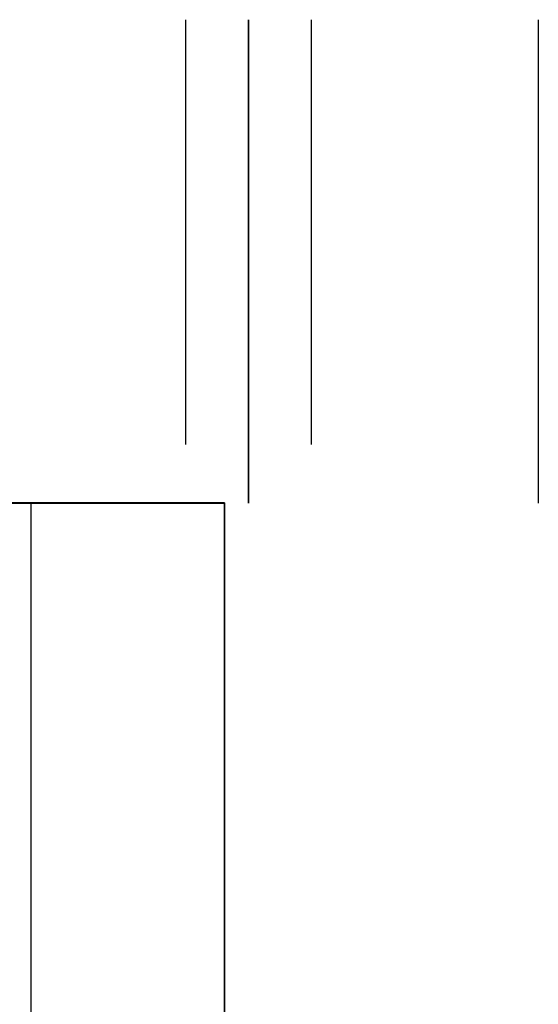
# Model space of a CAD drawing. Header units: millimetres. Extents: x -413 to 413, y -277 to 20.
# Tile 32 of 32: x 392 to 413, y -21 to 20. Entities that reach past the tile are written whole.
import ezdxf

# ---------------------------------------------------------------- set-up
doc = ezdxf.new("R2010")
doc.units = ezdxf.units.MM
doc.layers.add('Défaut', color=7, linetype='Continuous', true_color=0x000000)

# ---------------------------------------------------------------- blocks, each defined once
blk = doc.blocks.new('Shelf Library Rails_1852 v1')
at = {"layer": 'Défaut'}
for p, q in [((12.759, 1852.503, 0), (12.759, 1852.503, 20)), ((12.759, 1784.853, 0), (12.759, 1784.853, 17.565)), ((12.759, 1779.653, 0), (12.759, 1779.653, 17.565)), ((12.759, 961.103, 0), (12.759, 961.103, 17.565)), ((12.759, 955.903, 0), (12.759, 955.903, 17.565)), ((24.759, 926.503, 0), (24.759, 926.503, 7.7)), ((12.759, 73.353, 0), (12.759, 73.353, 17.565)), ((12.759, 68.153, 0), (12.759, 68.153, 17.565)), ((12.759, 0.503, 20), (12.759, 0.503, 0))]:
    blk.add_line(p, q, dxfattribs=at)
for points in [[(24.759, 1852.503, 0), (24.759, 1852.503, 10), (24.759, 1852.503, 20)], [(10.159, 1782.253, 17.565), (10.159, 1782.253, 8.782), (10.159, 1782.253, 0)], [(15.359, 1782.253, 0), (15.359, 1782.253, 8.782), (15.359, 1782.253, 17.565)], [(10.159, 958.503, 17.565), (10.159, 958.503, 8.782), (10.159, 958.503, 0)], [(15.359, 958.503, 0), (15.359, 958.503, 8.782), (15.359, 958.503, 17.565)], [(10.159, 70.753, 17.565), (10.159, 70.753, 8.782), (10.159, 70.753, 0)], [(15.359, 70.753, 0), (15.359, 70.753, 8.782), (15.359, 70.753, 17.565)], [(24.759, 0.503, 0), (24.759, 0.503, 10), (24.759, 0.503, 20)]]:
    blk.add_open_spline(points, degree=2, dxfattribs=at)
blk = doc.blocks.new('Document1')
at = {"layer": 'Défaut', "extrusion": (1, -1.249e-16, 3.509e-14), "rotation": 360}
blk.add_blockref('Shelf Library Rails_1852 v1', (-7211.372, -16.387, 5522.042), dxfattribs=at)
blk = doc.blocks.new('Cabinet Top Panel v6')
at = {"layer": 'Défaut'}
for p in [(-400, 135, 8), (400, -135, 8)]:
    blk.add_line(p, (400, 135, 8), dxfattribs=at)
for points in [[(-400, 135, 16), (0, 135, 16), (400, 135, 16)], [(400, 135), (394.5, 135), (389, 135)], [(400, 135, 16), (400, 135, 8), (400, 135)], [(400, -135), (400, 0), (400, 135)], [(400, 135, 16), (400, 0, 16), (400, -135, 16)]]:
    blk.add_open_spline(points, degree=2, dxfattribs=at)
blk = doc.blocks.new('Cabinet Bottom Panel v2')
at = {"layer": 'Défaut'}
for p in [(-400, 135, 8), (400, -135, 8)]:
    blk.add_line(p, (400, 135, 8), dxfattribs=at)
for points in [[(-400, 135, 16), (0, 135, 16), (400, 135, 16)], [(400, 135), (394.5, 135), (389, 135)], [(400, 135, 16), (400, 135, 8), (400, 135)], [(400, -135), (400, 0), (400, 135)], [(400, 135, 16), (400, 0, 16), (400, -135, 16)]]:
    blk.add_open_spline(points, degree=2, dxfattribs=at)

msp = doc.modelspace()

# ---------------------------------------------------------------- linework, layer by layer
at = {"layer": 'Défaut'}
for p, q in [((400, 0, 933), (391.05, 0, 933)), ((400, 0, 1768), (391.05, 0, 1768)), ((400, 0, 1383), (391.05, 0, 1383)), ((400, -270, 933), (400, 0, 933)), ((400, -270, 1768), (400, 0, 1768)), ((400, -270, 1383), (400, 0, 1383)), ((384, -0.015, 340), (400, -0.015, 340)), ((392, -0.015, 664), (392, -0.015, 16))]:
    msp.add_line(p, q, dxfattribs=at)
for points in [[(400, 0, 925), (0, 0, 925), (-400, 0, 925)], [(-400, 0, 941), (0, 0, 941), (400, 0, 941)], [(400, 0, 1760), (0, 0, 1760), (-400, 0, 1760)], [(-400, 0, 1776), (0, 0, 1776), (400, 0, 1776)], [(400, 0, 1375), (0, 0, 1375), (-400, 0, 1375)], [(-400, 0, 1391), (0, 0, 1391), (400, 0, 1391)], [(400, 0, 941), (400, 0, 933), (400, 0, 925)], [(400, -270, 925), (400, -135, 925), (400, 0, 925)], [(400, 0, 941), (400, -135, 941), (400, -270, 941)], [(400, 0, 1776), (400, 0, 1768), (400, 0, 1760)], [(400, -270, 1760), (400, -135, 1760), (400, 0, 1760)], [(400, 0, 1776), (400, -135, 1776), (400, -270, 1776)], [(400, 0, 1391), (400, 0, 1383), (400, 0, 1375)], [(400, -270, 1375), (400, -135, 1375), (400, 0, 1375)], [(400, 0, 1391), (400, -135, 1391), (400, -270, 1391)], [(400, -0.015, 16), (392, -0.015, 16), (384, -0.015, 16)], [(384, -0.015, 664), (392, -0.015, 664), (400, -0.015, 664)], [(392, -270.015, 16), (392, -135.015, 16), (392, -0.015, 16)], [(392, -270.015, 664), (392, -135.015, 664), (392, -0.015, 664)], [(400, -270.015, 16), (400, -135.015, 16), (400, -0.015, 16)], [(400, -0.015, 664), (400, -0.015, 340), (400, -0.015, 16)], [(400, -270.015, 664), (400, -135.015, 664), (400, -0.015, 664)], [(400, -270.015, 340), (400, -135.015, 340), (400, -0.015, 340)]]:
    msp.add_open_spline(points, degree=2, dxfattribs=at)

# ---------------------------------------------------------------- block references
at = {"layer": 'Défaut', "rotation": 270}
msp.add_blockref('Document1', (7599.613, 5542.027, 278.884), dxfattribs=at)
at = {"layer": 'Défaut'}
for name, p in [('Cabinet Top Panel v6', (0, -135.015, 664)), ('Cabinet Bottom Panel v2', (0, -135.015))]:
    msp.add_blockref(name, p, dxfattribs=at)

doc.saveas('drawing.dxf')
